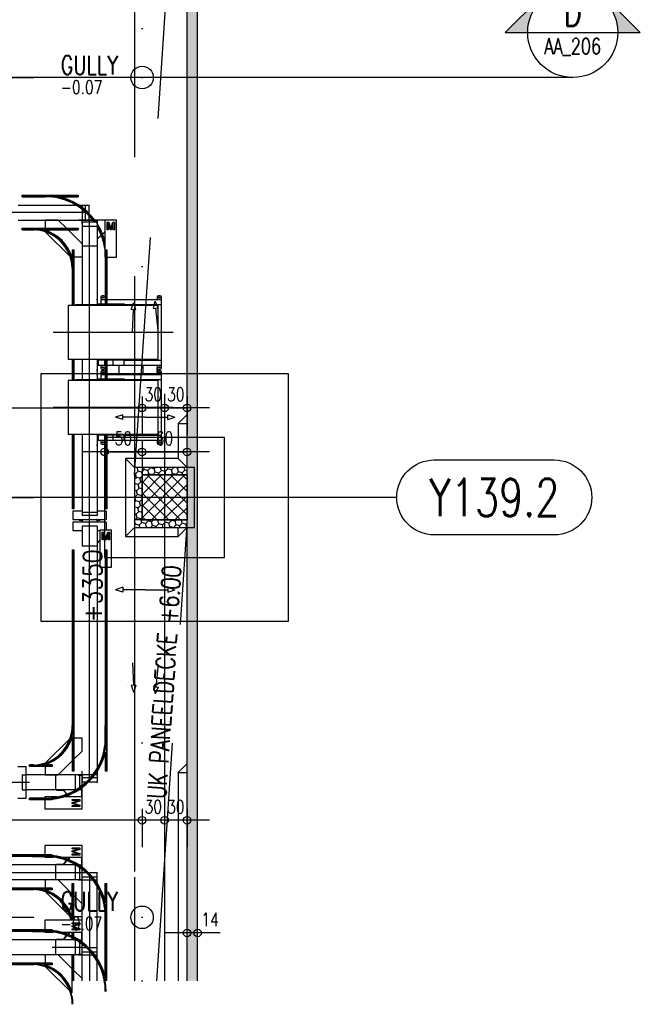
# Model space of a CAD drawing. Extents: x 34560 to 100229, y -303284 to -152113.
# Tile 16 of 74: x 91959 to 100229, y -303284 to -290152. Entities that reach past the tile are written whole.
import ezdxf
from ezdxf.enums import TextEntityAlignment as Align

# ---------------------------------------------------------------- set-up
doc = ezdxf.new("R2010")
doc.units = 0
doc.header["$LTSCALE"] = 100
for name, pattern in [('A__G__-_-_RA_-A-$0$STRICHPUNKT', [25.4, 12.7, -6.35, 0, -6.35]), ('A_AGEG-_-____-A-$0$MITTE2', [28.575, 19.05, -3.175, 3.175, -3.175]), ('A_AGEG-_-____-A-$0$PUNKT2', [3.175, 0, -3.175]), ('A_AGEG-_-____-A-$0$VERDECKT', [9.525, 6.35, -3.175]), ('A_AGEG-_-____-A-$0$VERDECKT2', [4.7625, 3.175, -1.5875]), ('ATPI1189A__GEG-_-FOE_-A-$0$DASH_CENTER', [14, 11, -1, 1, -1]), ('ATPI1189A__GEG-_-FOE_-A-$0$SLD_SOLID', [0])]:
    doc.linetypes.add(name, pattern=pattern)
doc.layers.get('0').update_dxf_attribs({"linetype": 'CONTINUOUS'})
for name, color, linetype in [('A__G__-_-_RA_-A-$0$A1-ACHS-RAS---', 7, 'A__G__-_-_RA_-A-$0$STRICHPUNKT'), ('A__G__-_-_RA_-A-$0$A1-ACHS-TEX100', 50, 'CONTINUOUS'), ('A_AGEG-_-____-A-$0$A2-ANSI-EF----', 1, 'CONTINUOUS'), ('A_AGEG-_-____-A-$0$A2-VERD-UNT---', 1, 'A_AGEG-_-____-A-$0$VERDECKT'), ('A_AGEG-_-____-A-$0$A2-WAND-BFT---', 3, 'CONTINUOUS'), ('A_AGEG-_-____-A-$0$A2-WAND-PAN---', 7, 'CONTINUOUS'), ('A_AGEG-_-____-A-$0$A3-BEMA-SS-100', 8, 'CONTINUOUS'), ('A_AGEG-_-____-A-$0$A3-DECK-HOE', 5, 'A_AGEG-_-____-A-$0$VERDECKT2'), ('A_AGEG-_-____-A-$0$A3-PLAN-SYM100', 50, 'CONTINUOUS'), ('A_AGEG-_-____-A-$0$A3-SCHN-LIN200', 50, 'A_AGEG-_-____-A-$0$MITTE2'), ('A_AGEG-_-____-A-$0$A4-GEFA-------', 1, 'CONTINUOUS'), ('A_AGEG-_-____-A-$0$A4-GEFA-TEX---', 1, 'CONTINUOUS'), ('A_AGEG-_-____-A-$0$A4-LINI-EF----', 1, 'CONTINUOUS'), ('A_AGEG-_-____-A-$0$A5-SCHR-FT----', 81, 'CONTINUOUS'), ('A_AGEG-_-____-A-$0$A5-SCHR-PAN---', 5, 'CONTINUOUS'), ('ATPI1189A__GEG-_-FOE_-A-$0$31', 7, 'CONTINUOUS'), ('ATPI1189A__GEG-_-FOE_-A-$0$71', 7, 'CONTINUOUS'), ('BITO_BUILDING', 8, 'CONTINUOUS')]:
    doc.layers.add(name, color=color, linetype=linetype)
doc.styles.add('A__G__-_-_RA_-A-$0$NORMAL', font='romans.shx', dxfattribs={"width": 0.75})
doc.styles.add('A_AGEG-_-____-A-$0$NORMAL', font='romans.shx', dxfattribs={"width": 0.75})
doc.styles.add('ATPI1189A__GEG-_-FOE_-A-$0$CONVERTER_16', font='txt.shx', dxfattribs={"width": 0.8532})
doc.dimstyles.new('A_AGEG-_-____-A-$0$100A_BEM25', dxfattribs={"dimtxt": 25, "dimasz": 25, "dimexe": 0, "dimexo": 0, "dimgap": 0, "dimtad": 0, "dimzin": 0, "dimtxsty": 'A_AGEG-_-____-A-$0$NORMAL', "dimcen": 25, "dimse1": 1, "dimse2": 1, "dimclrd": 256, "dimclre": 256, "dimclrt": 210, "dimazin": 0, "dimtfac": 0.4, "dimtix": 1, "dimtofl": 0, "dimtmove": 0, "dimatfit": 3, "dimfxl": 0, "dimtvp": 0.8, "dimtolj": 1, "dimtzin": 0, "dimarcsym": 0})
pattern_1 = [(45, (1492, -3339.1066), (2.241435, 8.3651456), [4.99999, -9.99998]), (165, (1492, -3339.1066), (-8.365146, -2.2414332), [4.99999, -9.99998]), (105, (1492, -3339.1066), (-6.123711, 6.1237124), [-9.99998, 4.99999])]

# ---------------------------------------------------------------- blocks, each defined once
blk = doc.blocks.new('A_AGEG-_-____-A-$0$sy-g-10')
blk.add_hatch(color=256).paths.add_polyline_path([(60, 60), (90, 60), (0, 150), (-90, 60), (-60, 60, -1)])
blk.add_line((-60, 60), (60, 60))
blk.add_lwpolyline([(60, 60), (90, 60), (0, 150), (-90, 60), (-60, 60)])
blk.add_circle((0, 60), 60)
at = {"style": 'A_AGEG-_-____-A-$0$NORMAL', "width": 0.75}
blk.add_attdef('A', text='', height=35, dxfattribs=at).set_placement((0, 86.2), align=Align.MIDDLE)
at = {"color": 8, "style": 'A_AGEG-_-____-A-$0$NORMAL', "width": 0.75}
blk.add_attdef('PLANNR.', text='', height=21, dxfattribs=at).set_placement((0, 40.8), align=Align.MIDDLE)
blk = doc.blocks.new('A_AGEG-_-____-A-$0$BFT_STUETZE_60')
at = {"layer": 'A_AGEG-_-____-A-$0$A5-SCHR-FT----'}
h = blk.add_hatch(dxfattribs=at)
h.set_pattern_fill('ANSI37', color=256, scale=3.464567, style=0)
h.set_pattern_definition([(45, (42883.72, -18623.774), (-7.7781746, 7.7781746), []), (135, (42883.72, -18623.774), (-7.7781746, -7.7781746), [])])
h.paths.add_polyline_path([(-30, -30), (30, -30), (30, 30), (-30, 30)])
at = {"layer": 'A_AGEG-_-____-A-$0$A2-WAND-BFT---'}
blk.add_lwpolyline([(-30, -30), (30, -30), (30, 30), (-30, 30)], close=True, dxfattribs=at)
blk = doc.blocks.new('A_AGEG-_-____-A-$0$FA15_1')
at = {"layer": 'A_AGEG-_-____-A-$0$A2-VERD-UNT---'}
for points in [[(-165, -165), (165, -165), (165, 165), (-165, 165)], [(-80, -80), (80, -80), (80, 80), (-80, 80)], [(-40, -40), (40, -40), (40, 40), (-40, 40)]]:
    blk.add_lwpolyline(points, close=True, dxfattribs=at)
blk = doc.blocks.new('A_AGEG-_-____-A-$0$PFEIL GEFÄLLE')
at = {"layer": 'A_AGEG-_-____-A-$0$A4-GEFA-------'}
for p, q in [((-3715.3, 3542.8), (-3715.3, 3482.8)), ((-3721.7, 3482.8), (-3715.3, 3463.7)), ((-3721.7, 3482.8), (-3708.9, 3482.8)), ((-3708.9, 3482.8), (-3715.3, 3463.7))]:
    blk.add_line(p, q, dxfattribs=at)
blk = doc.blocks.new('A_AGEG-_-____-A-$0$ARCH-BEMTICK')
blk.add_line((0.3, 0), (-0.3, 0))
blk.add_circle((0, 0), 0.05)
blk = doc.blocks.new('A__G__-_-_RA_-A-$0$AX100-08')
at = {"layer": 'A__G__-_-_RA_-A-$0$A1-ACHS-TEX100'}
blk.add_lwpolyline([(210, 50, -1), (210, -50), (50, -50, -1), (50, 50)], format="xyb", close=True, dxfattribs=at)
at = {"layer": 'A__G__-_-_RA_-A-$0$A1-ACHS-TEX100', "color": 70, "style": 'A__G__-_-_RA_-A-$0$NORMAL', "width": 0.75}
blk.add_attdef('A', text='', height=50, dxfattribs=at).set_placement((130, 0), align=Align.MIDDLE)
blk = doc.blocks.new('EG-A-008 GR')
at = {"layer": 'A_AGEG-_-____-A-$0$A5-SCHR-PAN---'}
h = blk.add_hatch(dxfattribs=at)
h.set_pattern_fill('HONEY', color=256, scale=1.5748, angle=45, style=0)
h.set_pattern_definition(pattern_1)
h.paths.add_polyline_path([(1522, -63.7), (1536, -63.7), (1536, 2790.9), (1522, 2790.9)])
h = blk.add_hatch(dxfattribs=at)
h.set_pattern_fill('HONEY', color=256, scale=1.5748, angle=45, style=0)
h.set_pattern_definition(pattern_1)
h.paths.add_polyline_path([(1492, 620.9), (1452.7, 620.9), (1452, 610.9), (1452, 580.9), (1462, 580.9), (1462, 610.9), (1492, 610.9)])
h.paths.add_polyline_path([(1516.6, 620.9), (1492, 620.9), (1492, 610.9), (1518, 610.9)])
h.paths.add_polyline_path([(1522, 620.9), (1516.6, 620.9), (1518, 610.9), (1522, 610.9)])
h.paths.add_polyline_path([(1462, 580.9), (1452, 580.9), (1452, 550.9), (1462, 550.9)])
h.paths.add_polyline_path([(1492, 550.9), (1452, 550.9), (1452, 540.9), (1492, 540.9)])
h.paths.add_polyline_path([(1518, 550.9), (1492, 550.9), (1492, 540.9), (1516.6, 540.9)])
h.paths.add_polyline_path([(1522, 550.9), (1518, 550.9), (1516.6, 540.9), (1521.7, 540.9), (1522, 544.9)])
at = {"layer": 'A__G__-_-_RA_-A-$0$A1-ACHS-RAS---'}
for p, q in [((1492, 3258.9), (1492, -63.7)), ((1801.4, 580.9), (-88.3, 580.9))]:
    blk.add_line(p, q, dxfattribs=at)
at = {"layer": 'A_AGEG-_-____-A-$0$A2-ANSI-EF----'}
for p, q in [((1510, 679.3), (1522, 691.3)), ((1510, 679.3), (1510, 632.9)), ((1510, 679.3), (1522, 679.3)), ((1440, 632.9), (1452, 620.9)), ((1510, 632.9), (1440, 632.9)), ((1440, 632.9), (1440, 528.9)), ((1510, 632.9), (1522, 620.9)), ((1440, 528.9), (1452, 540.9)), ((1510, 528.9), (1522, 540.9)), ((1510, 528.9), (1510, 540.9)), ((1440, 528.9), (1510, 528.9)), ((1510, 213.9), (1522, 225.9)), ((1510, 213.9), (1510, -63.7)), ((1510, 213.9), (1522, 213.9))]:
    blk.add_line(p, q, dxfattribs=at)
at = {"layer": 'A_AGEG-_-____-A-$0$A2-WAND-PAN---'}
for p, q in [((1522, -63.7), (1522, 2868.9)), ((1536, -63.7), (1536, 2790.9))]:
    blk.add_line(p, q, dxfattribs=at)
for points in [[(1522, 620.9), (1452, 620.9), (1452, 540.9), (1522, 540.9)], [(1522, 610.9), (1462, 610.9), (1462, 550.9), (1522, 550.9)]]:
    blk.add_lwpolyline(points, dxfattribs=at)
at = {"layer": 'A_AGEG-_-____-A-$0$A3-BEMA-SS-100'}
for p, q in [((1266.4, 1140.9), (1317.9, 1140.9)), ((1462, 715.7), (1462, 664.3)), ((1492, 715.7), (1492, 664.3)), ((1522, 715.7), (1522, 664.3)), ((-88.3, 700.3), (1522, 700.3)), ((1412, 657), (1412, 605.6)), ((1462, 657), (1462, 605.6)), ((1412, 641.6), (1522, 641.6)), ((1266.4, 580.9), (1317.9, 580.9)), ((1462, 165.7), (1462, 114.3)), ((1492, 165.7), (1492, 114.3)), ((1522, 165.7), (1522, 114.3)), ((1522, 150.3), (-88.3, 150.3)), ((1522, -15.4), (1522, 36)), ((1536, -15.4), (1536, 36)), ((1266.4, 20.9), (1317.9, 20.9))]:
    blk.add_line(p, q, dxfattribs=at)
at = {"layer": 'A_AGEG-_-____-A-$0$A3-DECK-HOE'}
blk.add_line((1452, 2780.9), (1452, -63.7), dxfattribs=at)
for points in [[(1452, 610.9), (1522, 1664.9)], [(1522, -63.7), (1522, 550.9), (1452, 550.9), (1452, -63.7)], [(1481.6, -63.7), (1522, 544.9)]]:
    blk.add_lwpolyline(points, dxfattribs=at)
at = {"layer": 'A_AGEG-_-____-A-$0$A3-SCHN-LIN200'}
blk.add_line((2036, 1140.9), (0, 1140.9), dxfattribs=at)
at = {"layer": 'A_AGEG-_-____-A-$0$A4-GEFA-------', "linetype": 'A_AGEG-_-____-A-$0$PUNKT2'}
for p, q in [((1462, -63.7), (1462, 2790.9)), ((1462, 1140.9), (1412, 1700.9)), ((1522, 1700.9), (1462, 1140.9)), ((1462, 1140.9), (1412, 580.9)), ((1462, 1140.9), (1522, 580.9)), ((1462, 20.9), (1412, 580.9)), ((1412, 580.9), (1462, 580.9)), ((1522, 580.9), (1462, 20.9)), ((1462, 20.9), (1454.4, -63.7)), ((1462, 20.9), (1471.1, -63.7))]:
    blk.add_line(p, q, dxfattribs=at)
at = {"layer": 'A_AGEG-_-____-A-$0$A4-GEFA-------'}
for centre in [(1462, 1140.9), (1462, 20.9)]:
    blk.add_circle(centre, 15, dxfattribs=at)
at = {"layer": 'ATPI1189A__GEG-_-FOE_-A-$0$31', "color": 1, "linetype": 'ATPI1189A__GEG-_-FOE_-A-$0$SLD_SOLID'}
for p, q in [((1302, 983), (1302, 984.1)), ((1302, 984.1), (1377, 984.1)), ((1302, 981.9), (1302, 983)), ((1302, 983), (1377, 983)), ((1302, 981.9), (1333, 981.9)), ((1333, 983), (1316, 983)), ((1316, 983), (1316, 981.9)), ((1333, 981.9), (1316, 981.9)), ((1333, 983), (1333, 981.9)), ((1351.5, 981.9), (1377, 981.9)), ((1377, 984.1), (1377, 983)), ((1377, 983), (1377, 981.9)), ((1297, 970.9), (1373.5, 970.9)), ((1377.5, 970.9), (1382, 970.9)), ((1382, 970.9), (1382, 967.8)), ((1382, 970.9), (1386, 970.9)), ((1382, 965.1), (1382, 950.9)), ((1386, 970.9), (1391.1, 970.9)), ((1386, 970.9), (1386, 964.6)), ((1386, 961.8), (1386, 950.9)), ((1391.1, 970.7), (1391.1, 970.9)), ((1391.1, 970.9), (1392, 970.9)), ((1391.1, 970.7), (1392, 970.7)), ((1391.5, 959.5), (1391.5, 970.7)), ((1392, 970.7), (1392, 970.9)), ((1297, 950.9), (1377.4, 950.9)), ((1350.2, 950.9), (1333, 950.9)), ((1333, 950.9), (1333, 939.9)), ((1361.2, 939.9), (1350.2, 950.9)), ((1391.1, 951.1), (1391.1, 950.9)), ((1391.1, 951.1), (1392, 951.1)), ((1391.5, 951.1), (1391.5, 956.5)), ((1392, 951.1), (1392, 950.9)), ((1302, 939.9), (1377, 939.9)), ((1302, 938.8), (1302, 939.9)), ((1302, 938.8), (1377, 938.8)), ((1302, 937.7), (1302, 938.8)), ((1302, 937.7), (1317.9, 937.7)), ((1316, 939.9), (1316, 938.8)), ((1331.3, 937.7), (1377, 937.7)), ((1333, 937.7), (1333, 937.2)), ((1333.3, 934.8), (1366, 902.2)), ((1382, 919.1), (1363.3, 937.7)), ((1377, 939.9), (1377, 938.8)), ((1377, 938.8), (1377, 937.7)), ((1368.3, 901.9), (1368.8, 901.9)), ((1371, 901.9), (1382, 901.9))]:
    blk.add_line(p, q, dxfattribs=at)
at = {"layer": 'ATPI1189A__GEG-_-FOE_-A-$0$31', "color": 1, "linetype": 'ATPI1189A__GEG-_-FOE_-A-$0$DASH_CENTER'}
for p, q in [((1392, 960.9), (922, 960.9)), ((1492, 714), (1492, 404.9)), ((1612, 580.9), (1300.3, 580.9))]:
    blk.add_line(p, q, dxfattribs=at)
at = {"layer": 'ATPI1189A__GEG-_-FOE_-A-$0$31', "color": 1, "linetype": 'ATPI1189A__GEG-_-FOE_-A-$0$SLD_SOLID'}
for centre, radius, start, end in [((1333, 901.9), 81.1, 37.1911, 90.0009), ((1333, 901.9), 80, 37.7699, 90.0005), ((1333, 901.9), 82.1, 36.6314, 76.9492), ((1332.6, 901.6), 80.5, 35.1047, 37.3986), ((1333.3, 902.1), 80.7, 34.5645, 36.8378), ((1336.6, 904.4), 77.7, 34.0041, 36.3492), ((1333.1, 901.9), 82.1, 21.7751, 32.84), ((1316, 884.9), 53.9, 11.5693, 90.0009), ((1316, 884.9), 52.9, 2.0955, 89.9996), ((1316, 884.9), 55, 16.0993, 73.9001), ((1333.1, 901.9), 81, 21.4983, 31.6604), ((1332.9, 901.9), 80.1, 21.2221, 30.3969), ((1333, 901.9), 80, 7.7955, 20.9153), ((1333.2, 901.9), 80.9, 12.0911, 21.2104), ((1333.1, 901.9), 82, 15.1646, 21.4882)]:
    blk.add_arc(centre, radius, start, end, dxfattribs=at)
at = {"layer": 'ATPI1189A__GEG-_-FOE_-A-$0$71', "color": 56, "linetype": 'ATPI1189A__GEG-_-FOE_-A-$0$SLD_SOLID'}
for p, q in [((1377.4, 950.9), (1377.4, 950.5)), ((1412.3, 950.9), (1377.4, 950.9)), ((1377.4, 950.5), (1382, 950.5)), ((1382, 950.5), (1382, 945.6)), ((1382, 945.6), (1382, 942.4)), ((1382, 945.6), (1382.2, 945.6)), ((1382.2, 950.5), (1401.8, 950.5)), ((1382.2, 945.6), (1382.2, 950.5)), ((1401.8, 947.9), (1382.2, 947.9)), ((1401.8, 950.5), (1401.8, 945.6)), ((1401.8, 945.6), (1402, 945.6)), ((1412.3, 950.5), (1402, 950.5)), ((1402, 950.5), (1402, 945.6)), ((1402, 945.6), (1402, 942.4)), ((1428, 950.9), (1412.3, 950.9)), ((1412.3, 950.9), (1412.3, 901.2)), ((1415.5, 937.9), (1415.5, 947.9)), ((1415.5, 947.9), (1417.6, 947.9)), ((1419.6, 937.9), (1416.9, 946.4)), ((1416.9, 946.4), (1416.9, 937.9)), ((1417.6, 947.9), (1419.9, 940.9)), ((1420.8, 941), (1423, 947.9)), ((1423.7, 946.4), (1421, 937.9)), ((1423, 947.9), (1425.1, 947.9)), ((1423.7, 937.9), (1423.7, 946.4)), ((1425.1, 947.9), (1425.1, 937.9)), ((1428, 901.2), (1428, 950.9)), ((1382, 942.4), (1382, 915.9)), ((1402, 942.4), (1382, 942.4)), ((1402, 942.4), (1402, 915.9)), ((1402, 925.8), (1412.3, 935.1)), ((1402.4, 925.6), (1412.3, 934.5)), ((1416.9, 937.9), (1415.5, 937.9)), ((1421, 937.9), (1419.6, 937.9)), ((1425.1, 937.9), (1423.7, 937.9)), ((1402.4, 916.9), (1402.4, 925.6)), ((1368.8, 910.9), (1368.8, 836.9)), ((1368.8, 910.9), (1369.9, 910.9)), ((1369.9, 910.9), (1369.9, 836.9)), ((1369.9, 910.9), (1371, 910.9)), ((1371, 910.9), (1371, 836.9)), ((1382, 915.9), (1382, 837.6)), ((1402, 915.9), (1382, 915.9)), ((1402, 916.9), (1402.4, 916.9)), ((1402, 915.9), (1402, 837.6)), ((1413, 910.9), (1413, 836.9)), ((1413, 910.9), (1414.1, 910.9)), ((1414.1, 910.9), (1414.1, 836.9)), ((1414.1, 910.9), (1415.2, 910.9)), ((1415.2, 910.9), (1415.2, 836.9)), ((1412.3, 901.2), (1413, 901.2)), ((1415.2, 901.2), (1428, 901.2)), ((1402.7, 845.3), (1402.1, 845.3)), ((1402.1, 843.8), (1402.1, 845.3)), ((1402.1, 843.8), (1402.1, 838.4)), ((1402.7, 843.8), (1402.1, 843.8)), ((1402.7, 843.8), (1402.7, 845.3)), ((1402.7, 839), (1402.7, 843.8)), ((1407, 847.9), (1407, 844.4)), ((1413, 844.4), (1407, 844.4)), ((1407, 844.4), (1407, 839)), ((1411, 849.9), (1409, 849.9)), ((1488, 844.4), (1415.2, 844.4)), ((1482, 847.9), (1482, 844.4)), ((1486, 849.9), (1484, 849.9)), ((1488, 844.4), (1488, 847.9)), ((1488, 838.4), (1488, 844.4)), ((1483.5, 836.9), (1363.4, 836.9)), ((1363.4, 836.9), (1363.4, 764.9)), ((1373.3, 837.6), (1373.3, 836.9)), ((1410.7, 837.6), (1373.3, 837.6)), ((1402.1, 838.4), (1403.3, 838.4)), ((1402.7, 839), (1403.3, 839)), ((1403.3, 839), (1403.3, 838.4)), ((1403.3, 839), (1412.1, 839)), ((1403.3, 838.4), (1412.1, 838.4)), ((1407, 838.4), (1407, 837.6)), ((1410.7, 836.9), (1410.7, 837.6)), ((1412.1, 839), (1412.1, 838.4)), ((1412.1, 839), (1413, 839)), ((1412.1, 838.4), (1413, 838.4)), ((1415.2, 839), (1423.1, 839)), ((1415.2, 838.4), (1423.1, 838.4)), ((1416, 838.4), (1416, 836.9)), ((1419, 836.9), (1419, 838.4)), ((1423.1, 839), (1423.1, 838.4)), ((1423.1, 839), (1438, 839)), ((1423.1, 838.4), (1438, 838.4)), ((1438, 839), (1438, 838.4)), ((1438, 838.4), (1488, 838.4)), ((1482, 838.4), (1481.6, 836.9)), ((1482, 836.9), (1482, 838.4)), ((1483.5, 764.9), (1483.5, 836.9)), ((1488, 763.4), (1488, 838.4)), ((1483.5, 764.9), (1363.4, 764.9)), ((1368.8, 764.9), (1368.8, 736.9)), ((1369.9, 764.9), (1369.9, 736.9)), ((1371, 764.9), (1371, 736.9)), ((1382, 764.9), (1382, 737.6)), ((1402, 764.9), (1402, 737.6)), ((1402.1, 764.9), (1402.1, 751.4)), ((1402.7, 764), (1402.7, 764.9)), ((1403.3, 764), (1402.7, 764)), ((1412.1, 764), (1403.3, 764)), ((1403.3, 764), (1403.3, 756.8)), ((1407, 764.9), (1407, 764)), ((1412.1, 764), (1412.1, 756.8)), ((1413, 764), (1412.1, 764)), ((1413, 764.9), (1413, 736.9)), ((1414.1, 764.9), (1414.1, 736.9)), ((1415.2, 764.9), (1415.2, 736.9)), ((1423.1, 764), (1415.2, 764)), ((1416, 764.9), (1416, 764)), ((1419, 764), (1419, 764.9)), ((1423.1, 764), (1423.1, 756.8)), ((1438, 764), (1423.1, 764)), ((1431.5, 764), (1431.5, 764.9)), ((1438, 764), (1438, 763.4)), ((1438, 757.4), (1438, 763.4)), ((1488, 763.4), (1438, 763.4)), ((1463.5, 763.4), (1463.5, 764.9)), ((1482, 763.4), (1482, 764.9)), ((1488, 757.4), (1488, 763.4)), ((1402.1, 749.9), (1402.1, 751.4)), ((1402.7, 751.4), (1402.1, 751.4)), ((1402.7, 749.9), (1402.1, 749.9)), ((1402.7, 751.4), (1402.7, 756.8)), ((1403.3, 756.8), (1402.7, 756.8)), ((1402.7, 749.9), (1402.7, 751.4)), ((1412.1, 756.8), (1403.3, 756.8)), ((1407, 756.8), (1407, 753.9)), ((1409, 751.9), (1409, 749.9)), ((1409, 751.9), (1411, 751.9)), ((1411, 749.9), (1409, 749.9)), ((1413, 756.8), (1412.1, 756.8)), ((1423.1, 756.8), (1415.2, 756.8)), ((1438, 756.8), (1423.1, 756.8)), ((1431.5, 744.4), (1431.5, 756.8)), ((1438, 757.4), (1438, 756.8)), ((1438, 757.4), (1488, 757.4)), ((1463.5, 744.4), (1463.5, 757.4)), ((1482, 757.4), (1482, 753.9)), ((1482, 747.9), (1482, 753.9)), ((1484, 751.9), (1486, 751.9)), ((1486, 749.9), (1484, 749.9)), ((1486, 749.9), (1486, 751.9)), ((1488, 753.9), (1488, 757.4)), ((1363.4, 736.9), (1363.4, 664.9)), ((1483.5, 736.9), (1363.4, 736.9)), ((1410.7, 737.6), (1373.3, 737.6)), ((1373.3, 737.6), (1373.3, 736.9)), ((1402.7, 745.3), (1402.1, 745.3)), ((1402.1, 743.8), (1402.1, 745.3)), ((1402.1, 743.8), (1402.1, 738.4)), ((1402.7, 743.8), (1402.1, 743.8)), ((1402.1, 738.4), (1403.3, 738.4)), ((1402.7, 743.8), (1402.7, 745.3)), ((1402.7, 739), (1402.7, 743.8)), ((1402.7, 739), (1403.3, 739)), ((1403.3, 739), (1403.3, 738.4)), ((1403.3, 739), (1412.1, 739)), ((1403.3, 738.4), (1412.1, 738.4)), ((1407, 747.9), (1407, 744.4)), ((1413, 744.4), (1407, 744.4)), ((1407, 744.4), (1407, 739)), ((1407, 738.4), (1407, 737.6)), ((1410.7, 736.9), (1410.7, 737.6)), ((1412.1, 739), (1412.1, 738.4)), ((1412.1, 739), (1413, 739)), ((1412.1, 738.4), (1413, 738.4)), ((1488, 744.4), (1415.2, 744.4)), ((1415.2, 739), (1423.1, 739)), ((1415.2, 738.4), (1423.1, 738.4)), ((1416, 738.4), (1416, 736.9)), ((1419, 736.9), (1419, 738.4)), ((1423.1, 739), (1423.1, 738.4)), ((1423.1, 739), (1438, 739)), ((1423.1, 738.4), (1438, 738.4)), ((1431.5, 736.9), (1431.5, 738.4)), ((1438, 739), (1438, 738.4)), ((1438, 738.4), (1488, 738.4)), ((1463.5, 736.9), (1463.5, 738.4)), ((1482, 747.9), (1482, 744.4)), ((1482, 736.9), (1482, 738.4)), ((1483.5, 664.9), (1483.5, 736.9)), ((1488, 744.4), (1488, 747.9)), ((1488, 738.4), (1488, 744.4)), ((1488, 663.4), (1488, 738.4)), ((1483.5, 664.9), (1363.4, 664.9)), ((1368.8, 664.9), (1368.8, 565.9)), ((1369.9, 664.9), (1369.9, 565.9)), ((1371, 664.9), (1371, 565.9)), ((1382, 664.9), (1382, 560.9)), ((1402, 664.9), (1402, 560.9)), ((1402.1, 664.9), (1402.1, 651.4)), ((1402.7, 664), (1402.7, 664.9)), ((1403.3, 664), (1402.7, 664)), ((1402.7, 651.4), (1402.7, 656.8)), ((1403.3, 656.8), (1402.7, 656.8)), ((1412.1, 664), (1403.3, 664)), ((1403.3, 664), (1403.3, 656.8)), ((1412.1, 656.8), (1403.3, 656.8)), ((1407, 664.9), (1407, 664)), ((1407, 656.8), (1407, 653.9)), ((1413, 664), (1412.1, 664)), ((1412.1, 664), (1412.1, 656.8)), ((1413, 656.8), (1412.1, 656.8)), ((1413, 664.9), (1413, 565.9)), ((1414.1, 664.9), (1414.1, 565.9)), ((1415.2, 664.9), (1415.2, 565.9)), ((1423.1, 664), (1415.2, 664)), ((1423.1, 656.8), (1415.2, 656.8)), ((1416, 664.9), (1416, 664)), ((1419, 664), (1419, 664.9)), ((1423.1, 664), (1423.1, 656.8)), ((1438, 664), (1423.1, 664)), ((1438, 656.8), (1423.1, 656.8)), ((1438, 664), (1438, 663.4)), ((1438, 657.4), (1438, 663.4)), ((1488, 663.4), (1438, 663.4)), ((1438, 657.4), (1438, 656.8)), ((1438, 657.4), (1488, 657.4)), ((1481.6, 664.9), (1482, 663.4)), ((1482, 663.4), (1482, 664.9)), ((1482, 657.4), (1482, 653.9)), ((1488, 657.4), (1488, 663.4)), ((1488, 653.9), (1488, 657.4)), ((1402.1, 649.9), (1402.1, 651.4)), ((1402.7, 651.4), (1402.1, 651.4)), ((1402.7, 649.9), (1402.1, 649.9)), ((1402.7, 649.9), (1402.7, 651.4)), ((1409, 651.9), (1411, 651.9)), ((1484, 651.9), (1486, 651.9)), ((1369.9, 565.9), (1368.8, 565.9)), ((1371, 565.9), (1369.9, 565.9)), ((1414.1, 565.9), (1413, 565.9)), ((1415.2, 565.9), (1414.1, 565.9)), ((1382, 562.4), (1369.7, 562.4)), ((1369.7, 562.4), (1369.7, 551.4)), ((1402, 560.9), (1382, 560.9)), ((1382, 560.9), (1382, 556.9)), ((1402, 556.9), (1382, 556.9)), ((1382.2, 551.8), (1382, 551.8)), ((1382, 551.8), (1382, 550.9)), ((1382.2, 551.8), (1382.2, 550.9)), ((1401.8, 551.8), (1402, 551.8)), ((1401.8, 551.8), (1401.8, 550.9)), ((1414.3, 562.4), (1402, 562.4)), ((1402, 560.9), (1402, 556.9)), ((1402, 551.8), (1402, 550.9)), ((1414.3, 562.4), (1414.3, 551.4)), ((1369.7, 551.4), (1382, 551.4)), ((1382, 547.9), (1369.7, 547.9)), ((1369.7, 547.9), (1369.7, 536.9)), ((1378, 550.9), (1378, 550.7)), ((1382, 550.9), (1378, 550.9)), ((1378, 550.7), (1382, 550.7)), ((1382.2, 550.9), (1382, 550.9)), ((1382, 550.7), (1382, 547.7)), ((1382, 547.7), (1382.2, 547.7)), ((1382, 542.4), (1382, 515.9)), ((1402, 542.4), (1382, 542.4)), ((1382.2, 551.4), (1401.8, 551.4)), ((1382.2, 547.7), (1382.2, 550.9)), ((1401.8, 547.9), (1382.2, 547.9)), ((1401.8, 550.9), (1401.8, 547.7)), ((1401.8, 550.9), (1402, 550.9)), ((1402, 547.7), (1401.8, 547.7)), ((1402, 551.4), (1414.3, 551.4)), ((1406, 550.9), (1402, 550.9)), ((1402, 550.7), (1406, 550.7)), ((1402, 547.7), (1402, 550.7)), ((1414.3, 547.9), (1402, 547.9)), ((1402, 542.4), (1402, 515.9)), ((1406, 550.7), (1406, 550.9)), ((1414.3, 547.9), (1414.3, 537.4)), ((1369.7, 536.9), (1382, 536.9)), ((1402, 536.9), (1405.6, 536.9)), ((1405.6, 537.4), (1405.6, 487.7)), ((1421.4, 537.4), (1405.6, 537.4)), ((1408.9, 524.4), (1408.9, 534.4)), ((1408.9, 534.4), (1411, 534.4)), ((1413, 524.4), (1410.3, 532.9)), ((1410.3, 532.9), (1410.3, 524.4)), ((1411, 534.4), (1413.3, 527.4)), ((1414.2, 527.5), (1416.4, 534.4)), ((1417.1, 532.9), (1414.4, 524.4)), ((1416.4, 534.4), (1418.5, 534.4)), ((1417.1, 524.4), (1417.1, 532.9)), ((1418.5, 534.4), (1418.5, 524.4)), ((1421.4, 487.7), (1421.4, 537.4)), ((1402, 515.9), (1382, 515.9)), ((1405.6, 524), (1402, 520.1)), ((1402, 517.1), (1402.4, 517.1)), ((1402, 515.9), (1402, 219.4)), ((1402.4, 520), (1405.6, 523.4)), ((1402.4, 517.1), (1402.4, 520)), ((1410.3, 524.4), (1408.9, 524.4)), ((1414.4, 524.4), (1413, 524.4)), ((1418.5, 524.4), (1417.1, 524.4)), ((1368.8, 510.9), (1368.8, 275)), ((1368.8, 510.9), (1369.9, 510.9)), ((1369.9, 510.9), (1369.9, 215.9)), ((1369.9, 510.9), (1371, 510.9)), ((1371, 510.9), (1371, 215.9)), ((1413, 510.9), (1413, 259.9)), ((1413, 510.9), (1414.1, 510.9)), ((1414.1, 510.9), (1414.1, 215.9)), ((1414.1, 510.9), (1415.2, 510.9)), ((1415.2, 510.9), (1415.2, 215.9)), ((1405.6, 487.7), (1413, 487.7)), ((1415.2, 487.7), (1421.4, 487.7)), ((1371, 276.9), (1369.9, 276.9)), ((1413, 259.9), (1413, 276.9)), ((1414.1, 276.9), (1413, 276.9)), ((1414.1, 259.9), (1414.1, 276.9)), ((1366, 259.5), (1333.3, 226.9)), ((1368.8, 259.9), (1368.3, 259.9)), ((1368.8, 261.6), (1368.8, 215.9)), ((1382, 259.9), (1371, 259.9)), ((1382, 242.7), (1382, 259.9)), ((1414.1, 259.9), (1413, 259.9)), ((1371, 231.7), (1382, 242.7)), ((1413, 241.3), (1413, 215.9)), ((1317.9, 224.1), (1312, 224.1)), ((1312, 223), (1312, 224.1)), ((1342, 224.1), (1331.3, 224.1)), ((1333, 224.6), (1333, 224.1)), ((1342, 224.1), (1342, 223)), ((1350.2, 210.9), (1368.8, 229.6)), ((1296.5, 221.9), (1307.5, 221.9)), ((1302, 210.9), (1307, 210.9)), ((1302, 210.9), (1302, 190.9)), ((1347, 210.9), (1307, 210.9)), ((1307, 210.9), (1307, 190.9)), ((1307.5, 210.9), (1307.5, 221.9)), ((1342, 223), (1312, 223)), ((1312, 221.9), (1312, 223)), ((1342, 221.9), (1312, 221.9)), ((1316, 221.9), (1316, 223)), ((1333, 221.9), (1333, 210.9)), ((1333, 210.9), (1350.2, 210.9)), ((1342, 223), (1342, 221.9)), ((1347, 190.9), (1347, 210.9)), ((1373.5, 210.9), (1347, 210.9)), ((1369.9, 215.9), (1368.8, 215.9)), ((1371, 215.9), (1369.9, 215.9)), ((1376.7, 210.9), (1373.5, 210.9)), ((1373.5, 190.9), (1373.5, 210.9)), ((1376.7, 210.9), (1376.7, 210.7)), ((1381.6, 210.9), (1376.7, 210.9)), ((1376.7, 210.7), (1381.6, 210.7)), ((1379, 194.4), (1379, 210.7)), ((1381.6, 215.5), (1381.6, 210.9)), ((1382, 215.5), (1381.6, 215.5)), ((1381.6, 210.7), (1381.6, 196.3)), ((1396.2, 210.9), (1382, 210.9)), ((1382, 210.9), (1382, 206.9)), ((1402, 210.9), (1398.9, 210.9)), ((1402, 215.4), (1402, 210.9)), ((1402, 210.9), (1402, 206.9)), ((1414.1, 215.9), (1413, 215.9)), ((1415.2, 215.9), (1414.1, 215.9)), ((1382, 206.9), (1382, 203.7)), ((1392.9, 206.9), (1382, 206.9)), ((1382, 196.7), (1382, 203.7)), ((1382.2, 201.8), (1382, 201.8)), ((1382.2, 200.9), (1382, 200.9)), ((1382.2, 201.8), (1382.2, 200.9)), ((1382.2, 201.4), (1387.6, 201.4)), ((1390.6, 201.4), (1401.8, 201.4)), ((1402, 206.9), (1395.7, 206.9)), ((1401.8, 201.8), (1402, 201.8)), ((1401.8, 201.8), (1401.8, 200.9)), ((1401.8, 200.9), (1402, 200.9)), ((1402, 206.9), (1402, 201.8)), ((1402, 201.8), (1402, 200.9)), ((1302, 190.9), (1307, 190.9)), ((1347, 190.9), (1307, 190.9)), ((1307.5, 179.9), (1307.5, 190.9)), ((1373.5, 190.9), (1347, 190.9)), ((1348, 190.9), (1348, 190.5)), ((1348, 190.5), (1356.8, 190.5)), ((1356.8, 190.5), (1361.6, 185.2)), ((1356.9, 190.9), (1362, 185.3)), ((1381.6, 190.9), (1377.5, 190.9)), ((1381.6, 191.1), (1377.8, 191.1)), ((1379, 196.7), (1381.6, 196.7)), ((1379, 191.1), (1379, 191.9)), ((1381.6, 193.7), (1381.6, 191.1)), ((1381.6, 181.4), (1381.6, 190.9)), ((1382, 196.7), (1382, 196.7)), ((1382, 181.4), (1382, 194)), ((1296.5, 179.9), (1307.5, 179.9)), ((1333, 179.9), (1312, 179.9)), ((1312, 178.8), (1312, 179.9)), ((1342, 178.8), (1312, 178.8)), ((1312, 177.7), (1312, 178.8)), ((1342, 177.7), (1312, 177.7)), ((1316, 179.9), (1333, 179.9)), ((1316, 178.8), (1316, 179.9)), ((1316, 178.8), (1333, 178.8)), ((1332.3, 181.4), (1332.3, 179.9)), ((1348.4, 181.4), (1332.3, 181.4)), ((1332.3, 177.7), (1332.3, 165.7)), ((1333, 178.8), (1333, 179.9)), ((1342, 179.1), (1342, 178.8)), ((1342, 178.8), (1342, 177.7)), ((1382, 181.4), (1357.1, 181.4)), ((1363.1, 183.5), (1364.9, 181.4)), ((1363.5, 183.6), (1365.5, 181.4)), ((1369, 176.7), (1369, 178.1)), ((1369, 178.1), (1379, 178.1)), ((1369, 174.1), (1377.5, 176.7)), ((1377.5, 176.7), (1369, 176.7)), ((1369, 172.6), (1369, 174.1)), ((1377.5, 169.9), (1369, 172.6)), ((1379, 176), (1372, 173.8)), ((1372.1, 172.8), (1379, 170.6)), ((1379, 178.1), (1379, 176)), ((1382, 165.7), (1382, 181.4)), ((1332.3, 165.7), (1382, 165.7)), ((1341, 165.5), (1341, 165.7)), ((1341, 165.5), (1367.5, 165.5)), ((1367.5, 165.5), (1367.5, 165.7)), ((1369, 168.5), (1369, 169.9)), ((1369, 169.9), (1377.5, 169.9)), ((1379, 168.5), (1369, 168.5)), ((1379, 170.6), (1379, 168.5)), ((1332.3, 116.9), (1332.3, 104.1)), ((1382, 116.9), (1332.3, 116.9)), ((1369, 112.2), (1369, 113.6)), ((1369, 113.6), (1379, 113.6)), ((1369, 109.5), (1377.5, 112.2)), ((1377.5, 112.2), (1369, 112.2)), ((1369, 108.1), (1369, 109.5)), ((1377.5, 105.4), (1369, 108.1)), ((1369, 104), (1369, 105.4)), ((1369, 105.4), (1377.5, 105.4)), ((1379, 111.5), (1372, 109.2)), ((1372.1, 108.3), (1379, 106.1)), ((1379, 113.6), (1379, 111.5)), ((1379, 106.1), (1379, 104)), ((1382, 101.2), (1382, 116.9)), ((1342, 104.1), (567, 104.1)), ((1342, 103), (567, 103)), ((1333, 101.9), (567, 101.9)), ((1316, 103), (1333, 103)), ((1316, 101.9), (1316, 103)), ((1316, 101.9), (1333, 101.9)), ((1332.3, 101.9), (1332.3, 101.2)), ((1332.3, 101.2), (1343.9, 101.2)), ((1333, 101.9), (1333, 103)), ((1342, 104.1), (1342, 103)), ((1342, 103), (1342, 102.7)), ((1354.5, 101.2), (1382, 101.2)), ((1361.5, 96.7), (1356.5, 91.3)), ((1361.9, 96.5), (1356.7, 90.9)), ((1365.6, 101.2), (1363, 98.3)), ((1366.1, 101.2), (1363.4, 98.2)), ((1379, 104), (1369, 104)), ((1381.6, 90.9), (1381.6, 101.2)), ((1382, 87.8), (1382, 101.2)), ((1347, 90.9), (562, 90.9)), ((1373.5, 90.9), (1347, 90.9)), ((1347, 70.9), (1347, 90.9)), ((1356.5, 91.3), (1348, 91.3)), ((1348, 91.3), (1348, 90.9)), ((1373.5, 70.9), (1373.5, 90.9)), ((1377.5, 90.9), (1381.6, 90.9)), ((1377.8, 90.7), (1381.6, 90.7)), ((1379, 89.9), (1379, 90.7)), ((1379, 71.1), (1379, 87.3)), ((1381.6, 90.7), (1381.6, 88.1)), ((1381.6, 85.4), (1381.6, 71.1)), ((1382, 78.1), (1382, 85.1)), ((1382.2, 80.9), (1382, 80.9)), ((1382.2, 80), (1382, 80)), ((1382.2, 80), (1382.2, 80.9)), ((1387.6, 80.4), (1382.2, 80.4)), ((1401.8, 80.4), (1390.6, 80.4)), ((1401.8, 80), (1401.8, 80.9)), ((1401.8, 80.9), (1402, 80.9)), ((1401.8, 80), (1402, 80)), ((1402, 80), (1402, 80.9)), ((1402, 74.9), (1402, 80)), ((1347, 70.9), (562, 70.9)), ((1333, 70.9), (1333, 59.9)), ((1350.2, 70.9), (1333, 70.9)), ((1373.5, 70.9), (1347, 70.9)), ((1368.8, 52.2), (1350.2, 70.9)), ((1368.8, 20.1), (1368.8, 65.9)), ((1368.8, 65.9), (1369.9, 65.9)), ((1369.9, 16.9), (1369.9, 65.9)), ((1369.9, 65.9), (1371, 65.9)), ((1371, 16.9), (1371, 65.9)), ((1376.7, 70.9), (1373.5, 70.9)), ((1376.7, 71.1), (1376.7, 70.9)), ((1381.6, 71.1), (1376.7, 71.1)), ((1376.7, 70.9), (1381.6, 70.9)), ((1381.6, 70.9), (1381.6, 66.3)), ((1381.6, 66.3), (1382, 66.3)), ((1382, 74.9), (1382, 78.1)), ((1382, 70.9), (1382, 74.9)), ((1382, 74.9), (1392.9, 74.9)), ((1382, 16.9), (1382, 70.9)), ((1382, 70.9), (1396.2, 70.9)), ((1395.7, 74.9), (1402, 74.9)), ((1398.9, 70.9), (1402, 70.9)), ((1402, 70.9), (1402, 74.9)), ((1402, 66.4), (1402, 70.9)), ((1413, 40.4), (1413, 65.9)), ((1413, 65.9), (1414.1, 65.9)), ((1414.1, -34.1), (1414.1, 65.9)), ((1414.1, 65.9), (1415.2, 65.9)), ((1415.2, -34.1), (1415.2, 65.9)), ((1342, 59.9), (567, 59.9)), ((1342, 58.8), (567, 58.8)), ((1317.9, 57.7), (567, 57.7)), ((1316, 58.8), (1316, 59.9)), ((1342, 57.7), (1331.3, 57.7)), ((1333, 57.7), (1333, 57.2)), ((1333.3, 54.8), (1366, 22.2)), ((1342, 59.9), (1342, 58.8)), ((1342, 58.8), (1342, 57.7)), ((1402, -19.1), (1402, 62.4)), ((1382, 39.1), (1371, 50.1)), ((1382, 21.9), (1382, 39.1)), ((1332.3, 16.9), (1332.3, 4.1)), ((1382, 16.9), (1332.3, 16.9)), ((1368.3, 21.9), (1368.8, 21.9)), ((1369, 12.2), (1369, 13.6)), ((1369, 13.6), (1379, 13.6)), ((1371, 21.9), (1382, 21.9)), ((1379, 13.6), (1379, 11.5)), ((1382, 1.2), (1382, 16.9)), ((1413, -34.1), (1413, 21.9)), ((1413, 21.9), (1414.1, 21.9)), ((1342, 4.1), (157, 4.1)), ((1342, 3), (157, 3)), ((1333, 1.9), (157, 1.9)), ((1316, 3), (1333, 3)), ((1316, 1.9), (1316, 3)), ((1316, 1.9), (1333, 1.9)), ((1332.3, 1.9), (1332.3, 1.2)), ((1332.3, 1.2), (1343.9, 1.2)), ((1333, 1.9), (1333, 3)), ((1342, 4.1), (1342, 3)), ((1342, 3), (1342, 2.7)), ((1354.5, 1.2), (1382, 1.2)), ((1365.6, 1.2), (1363, -1.7)), ((1366.1, 1.2), (1363.4, -1.8)), ((1368.8, -4.2), (1368.8, 1.2)), ((1369, 9.5), (1377.5, 12.2)), ((1377.5, 12.2), (1369, 12.2)), ((1369, 8.1), (1369, 9.5)), ((1377.5, 5.4), (1369, 8.1)), ((1369, 4), (1369, 5.4)), ((1369, 5.4), (1377.5, 5.4)), ((1379, 4), (1369, 4)), ((1369.9, -4.8), (1369.9, 1.2)), ((1371, -5.3), (1371, 1.2)), ((1379, 11.5), (1372, 9.2)), ((1372.1, 8.3), (1379, 6.1)), ((1379, 6.1), (1379, 4)), ((1381.6, -9.1), (1381.6, 1.2)), ((1382, -12.2), (1382, 1.2)), ((1347, -9.1), (152, -9.1)), ((1347, -29.1), (1347, -9.1)), ((1373.5, -9.1), (1347, -9.1)), ((1356.5, -8.7), (1348, -8.7)), ((1348, -8.7), (1348, -9.1)), ((1361.5, -3.3), (1356.5, -8.7)), ((1361.9, -3.5), (1356.7, -9.1)), ((1368.8, -9.1), (1368.8, -6.6)), ((1369.9, -9.1), (1369.9, -7.1)), ((1371, -9.1), (1371, -7.7)), ((1373.5, -29.1), (1373.5, -9.1)), ((1377.5, -9.1), (1381.6, -9.1)), ((1377.8, -9.3), (1381.6, -9.3)), ((1379, -10.1), (1379, -9.3)), ((1379, -28.9), (1379, -12.7)), ((1381.6, -9.3), (1381.6, -11.9)), ((1381.6, -14.6), (1381.6, -28.9)), ((1382, -21.9), (1382, -14.9)), ((1382.2, -19.1), (1382, -19.1)), ((1382.2, -20), (1382, -20)), ((1382, -25.1), (1382, -21.9)), ((1382, -29.1), (1382, -25.1)), ((1382, -25.1), (1392.9, -25.1)), ((1382.2, -20), (1382.2, -19.1)), ((1387.6, -19.6), (1382.2, -19.6)), ((1401.8, -19.6), (1390.6, -19.6)), ((1395.7, -25.1), (1402, -25.1)), ((1401.8, -20), (1401.8, -19.1)), ((1401.8, -19.1), (1402, -19.1)), ((1401.8, -20), (1402, -20)), ((1402, -20), (1402, -19.1)), ((1402, -25.1), (1402, -20)), ((1402, -29.1), (1402, -25.1)), ((1347, -29.1), (152, -29.1)), ((1333, -29.1), (1333, -40.1)), ((1350.2, -29.1), (1333, -29.1)), ((1373.5, -29.1), (1347, -29.1)), ((1368.8, -47.8), (1350.2, -29.1)), ((1368.8, -34.1), (1368.8, -29.1)), ((1368.8, -79.9), (1368.8, -34.1)), ((1368.8, -34.1), (1369.9, -34.1)), ((1369.9, -34.1), (1369.9, -29.1)), ((1369.9, -63.7), (1369.9, -34.1)), ((1369.9, -34.1), (1371, -34.1)), ((1371, -34.1), (1371, -29.1)), ((1371, -63.7), (1371, -34.1)), ((1376.7, -29.1), (1373.5, -29.1)), ((1376.7, -28.9), (1376.7, -29.1)), ((1381.6, -28.9), (1376.7, -28.9)), ((1376.7, -29.1), (1381.6, -29.1)), ((1381.6, -29.1), (1381.6, -33.7)), ((1381.6, -33.7), (1382, -33.7)), ((1382, -63.7), (1382, -29.1)), ((1382, -29.1), (1396.2, -29.1)), ((1398.9, -29.1), (1402, -29.1)), ((1402, -33.6), (1402, -29.1)), ((1402, -63.7), (1402, -37.6)), ((1413, -59.6), (1413, -34.1)), ((1413, -34.1), (1414.1, -34.1)), ((1414.1, -63.7), (1414.1, -34.1)), ((1414.1, -34.1), (1415.2, -34.1)), ((1415.2, -63.7), (1415.2, -34.1)), ((1342, -40.1), (157, -40.1)), ((1342, -41.2), (157, -41.2)), ((1317.9, -42.3), (157, -42.3)), ((1316, -41.2), (1316, -40.1)), ((1342, -42.3), (1331.3, -42.3)), ((1333, -42.3), (1333, -42.8)), ((1333.3, -45.2), (1366, -77.8)), ((1342, -40.1), (1342, -41.2)), ((1342, -41.2), (1342, -42.3)), ((1382, -60.9), (1371, -49.9))]:
    blk.add_line(p, q, dxfattribs=at)
at = {"layer": 'ATPI1189A__GEG-_-FOE_-A-$0$71', "color": 56, "linetype": 'ATPI1189A__GEG-_-FOE_-A-$0$DASH_CENTER'}
for p, q in [((1392, 550.9), (1392, 950.9)), ((1503.5, 800.9), (1343.4, 800.9)), ((1503.5, 700.9), (1343.4, 700.9)), ((1392, 200.9), (1392, 550.9)), ((1311.8, 200.9), (1155.9, 200.9)), ((552, 80.9), (1382, 80.9)), ((1392, 80.9), (1392, -63.7)), ((142, -19.1), (1382, -19.1)), ((1392, -19.1), (1392, -63.7))]:
    blk.add_line(p, q, dxfattribs=at)
at = {"layer": 'ATPI1189A__GEG-_-FOE_-A-$0$71', "color": 56, "linetype": 'ATPI1189A__GEG-_-FOE_-A-$0$SLD_SOLID'}
for centre in [(1410, 847.4), (1485, 847.4), (1410, 754.4), (1485, 754.4), (1410, 747.4), (1485, 747.4), (1410, 654.4), (1485, 654.4)]:
    blk.add_circle(centre, 0.85, dxfattribs=at)
for centre, radius, start, end in [((1409, 847.9), 2, 90.0265, 179.9845), ((1411, 847.9), 2, 359.9954, 89.9937), ((1484, 847.9), 2, 90.0265, 179.9845), ((1486, 847.9), 2, 359.9954, 89.9937), ((1409, 753.9), 2, 179.978, 270.0111), ((1409, 747.9), 2, 90.0265, 179.9845), ((1411, 753.9), 2, 270.0063, 0.0046), ((1411, 747.9), 2, 359.9954, 89.9937), ((1484, 753.9), 2, 179.978, 270.0111), ((1484, 747.9), 2, 90.0265, 179.9845), ((1486, 753.9), 2, 270.0063, 0.0046), ((1486, 747.9), 2, 359.9954, 89.9937), ((1409, 653.9), 2, 179.978, 270.0111), ((1411, 653.9), 2, 270.0063, 0.0046), ((1484, 653.9), 2, 179.978, 270.0111), ((1486, 653.9), 2, 270.0063, 0.0046), ((1316, 276.9), 53.9, 270.0008, 359.9988), ((1316, 276.9), 52.9, 270.0002, 0.0003), ((1316, 276.9), 55, 286.0999, 343.9007), ((1333, 259.9), 80, 269.999, 0.0007), ((1333, 259.9), 81.1, 269.9997, 0.0001), ((1333, 259.9), 82.1, 276.2913, 346.9494), ((1333, 21.9), 81.1, 359.9999, 90.0003), ((1333, 21.9), 80, 359.9998, 90.0005), ((1333, 21.9), 82.1, 13.0506, 83.7087), ((1316, 4.9), 53.9, 12.8104, 90.0003), ((1316, 4.9), 52.9, 13.0719, 90.0001), ((1316, 4.9), 55, 16.0993, 73.9001), ((1333, -78.1), 81.1, 0.0001, 89.9999), ((1333, -78.1), 80, 359.9995, 90.0005), ((1333, -78.1), 82.1, 13.0502, 83.7087), ((1316, -95.1), 53.9, 0.0002, 90.0006), ((1316, -95.1), 52.9, 359.9994, 90.0006), ((1316, -95.1), 55, 16.0986, 73.9002)]:
    blk.add_arc(centre, radius, start, end, dxfattribs=at)
for points in [[(1419.9, 940.9), (1420, 940.5), (1420.1, 940.1), (1420.2, 939.7), (1420.3, 939.4)], [(1420.3, 939.4), (1420.5, 939.9), (1420.6, 940.3), (1420.7, 940.6), (1420.8, 941)], [(1413.3, 527.4), (1413.4, 527), (1413.5, 526.6), (1413.6, 526.2), (1413.7, 525.9)], [(1413.7, 525.9), (1413.8, 526.4), (1414, 526.8), (1414.1, 527.1), (1414.2, 527.5)], [(1372, 173.8), (1371.6, 173.7), (1371.2, 173.5), (1370.8, 173.4), (1370.5, 173.3)], [(1370.5, 173.3), (1371, 173.2), (1371.4, 173.1), (1371.8, 173), (1372.1, 172.8)], [(1372, 109.2), (1371.6, 109.1), (1371.2, 109), (1370.8, 108.9), (1370.5, 108.8)], [(1370.5, 108.8), (1371, 108.7), (1371.4, 108.5), (1371.8, 108.4), (1372.1, 108.3)], [(1372, 9.2), (1371.6, 9.1), (1371.2, 9), (1370.8, 8.9), (1370.5, 8.8)], [(1370.5, 8.8), (1371, 8.7), (1371.4, 8.5), (1371.8, 8.4), (1372.1, 8.3)]]:
    blk.add_spline(points, degree=3, dxfattribs=at)
blk.add_blockref('A__G__-_-_RA_-A-$0$AX100-08', (1801.4, 580.9)).add_auto_attribs({'A': 'Y139.2'})
at = {"layer": 'A_AGEG-_-____-A-$0$A2-VERD-UNT---'}
blk.add_blockref('A_AGEG-_-____-A-$0$FA15_1', (1492, 580.9), dxfattribs=at)
at = {"layer": 'A_AGEG-_-____-A-$0$A2-WAND-BFT---', "xscale": -1, "rotation": 180}
blk.add_blockref('A_AGEG-_-____-A-$0$BFT_STUETZE_60', (1492, 580.9), dxfattribs=at)
at = {"layer": 'A_AGEG-_-____-A-$0$A3-BEMA-SS-100', "xscale": 100, "yscale": 100}
for p in [(1462, 700.3), (1492, 700.3), (1522, 700.3), (1412, 641.6), (1462, 641.6), (1522, 641.6), (1462, 150.3), (1492, 150.3), (1522, 150.3), (1522, 0), (1536, 0)]:
    blk.add_blockref('A_AGEG-_-____-A-$0$ARCH-BEMTICK', p, dxfattribs=at)
at = {"layer": 'A_AGEG-_-____-A-$0$A3-PLAN-SYM100'}
blk.add_blockref('A_AGEG-_-____-A-$0$sy-g-10', (2036, 1140.9), dxfattribs=at).add_auto_attribs({'A': 'D', 'PLANNR.': 'AA_206'})
at = {"layer": 'A_AGEG-_-____-A-$0$A4-GEFA-TEX---', "yscale": 0.5, "zscale": 0.5}
for p, xscale, rotation in [((-312, 2668.9), 0.4999999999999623, 176.9590612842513), ((3138.1, 2766), -0.4999999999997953, 186.226890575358), ((-305.2, 2545.6), -0.5, 269.9999999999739), ((3237.7, 2545.6), 0.5, 89.99999999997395), ((-305.2, -1399.8), 0.5, 270), ((3237.7, -1399.8), -0.5, 90), ((-312, -1507.1), -0.4999999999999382, 3.040938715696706), ((3138.1, -1604.2), 0.4999999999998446, 353.7731094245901)]:
    blk.add_blockref('A_AGEG-_-____-A-$0$PFEIL GEFÄLLE', p, dxfattribs=dict(at, xscale=xscale, rotation=rotation))
at = {"layer": 'A_AGEG-_-____-A-$0$A3-BEMA-SS-100', "color": 10, "style": 'A_AGEG-_-____-A-$0$NORMAL', "width": 0.75}
for s, p in [('30', (1477, 718.3)), ('30', (1507, 718.3)), ('50', (1437, 659.6)), ('60', (1492, 659.6)), ('30', (1477, 168.3)), ('30', (1507, 168.3)), ('14', (1552.6, 18))]:
    blk.add_text(s, height=18, dxfattribs=at).set_placement(p, align=Align.MIDDLE_CENTER)
at = {"layer": 'A_AGEG-_-____-A-$0$A3-DECK-HOE', "insert": (1468.8, 180), "char_height": 25, "width": 617.431, "attachment_point": 1, "rotation": 86.2218, "style": 'A_AGEG-_-____-A-$0$NORMAL'}
blk.add_mtext('UK PANEELDECKE +6.00', dxfattribs=at)
at = {"layer": 'A_AGEG-_-____-A-$0$A4-GEFA-------', "char_height": 25, "width": 67.898, "attachment_point": 1, "style": 'A_AGEG-_-____-A-$0$NORMAL'}
for insert in [(1353.5, 1170), (1353.4, 54.7)]:
    blk.add_mtext('GULLY', dxfattribs=dict(at, insert=insert))
at = {"layer": 'A_AGEG-_-____-A-$0$A4-GEFA-TEX---', "char_height": 18, "width": 61.883, "attachment_point": 1, "style": 'A_AGEG-_-____-A-$0$NORMAL'}
for insert in [(1353.5, 1137), (1353.4, 21.7)]:
    blk.add_mtext('-0.07', dxfattribs=dict(at, insert=insert))
at = {"layer": 'ATPI1189A__GEG-_-FOE_-A-$0$71', "color": 56, "insert": (1383.5, 414.5), "char_height": 25, "attachment_point": 1, "rotation": 90, "style": 'ATPI1189A__GEG-_-FOE_-A-$0$CONVERTER_16'}
blk.add_mtext('+3350', dxfattribs=at)
at = {"layer": 'A_AGEG-_-____-A-$0$A4-LINI-EF----'}
blk.add_leader([(0, 926.9), (1657, 2902.3)], dimstyle='A_AGEG-_-____-A-$0$100A_BEM25', override={"dimgap": 0, "dimtad": 0}, dxfattribs=at)

msp = doc.modelspace()

# ---------------------------------------------------------------- block references
at = {"layer": 'BITO_BUILDING', "color": 6, "xscale": 10, "yscale": 10, "zscale": 10}
msp.add_blockref('EG-A-008 GR', (78969.319, -302332.766), dxfattribs=at)

doc.saveas('drawing.dxf')
